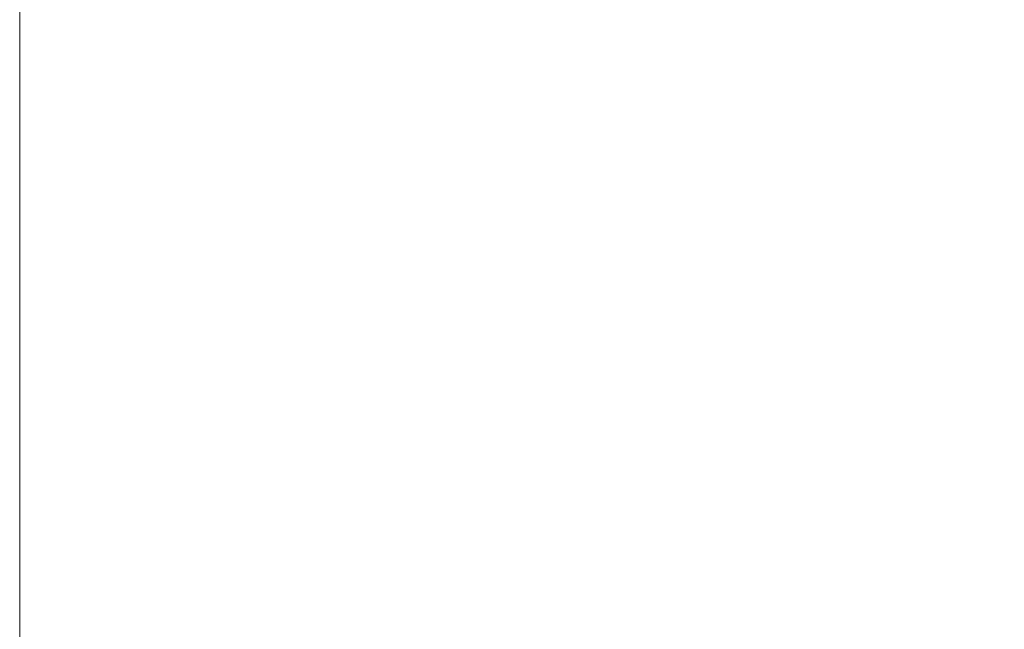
# Model space of a CAD drawing. Extents: x -24 to 2589, y -37 to 278.
# Tile 2 of 11: x -24 to 108, y 115 to 197. Entities that reach past the tile are written whole.
import ezdxf
from ezdxf.enums import TextEntityAlignment as Align

# ---------------------------------------------------------------- set-up
doc = ezdxf.new("R2010")
doc.units = 21
doc.header["$MEASUREMENT"] = 0
doc.layers.add('B_ANNO_NOPLOT', color=47, linetype='Continuous', lineweight=18, plot=False)
doc.layers.add('B_ANNO_TEXT', color=7, linetype='Continuous', lineweight=18)
doc.styles.add('Annotative', font='calibri.ttf', dxfattribs={"height": 0.0625})

# ---------------------------------------------------------------- blocks, each defined once
blk = doc.blocks.new('*U1517')
at = {"layer": 'B_ANNO_NOPLOT', "flags": 128}
blk.add_lwpolyline([(0, -1085.1956), (0, -770.1956), (404.9096, -770.1956), (404.9096, -786.6267), (472.5, -786.6267), (472.5, -1034.5711), (395.7134, -1034.5711), (395.7134, -1085.1956)], close=True, dxfattribs=at)
at = {"layer": 'B_ANNO_TEXT', "style": 'Annotative'}
for tag, p in [('DIM03', (87.8601, -958.3271)), ('DIM04', (103.2851, -958.3271))]:
    blk.add_attdef(tag, p, '', height=1.875, dxfattribs=at)
blk = doc.blocks.new('*U1583')
at = {"layer": 'B_ANNO_NOPLOT', "flags": 128}
blk.add_lwpolyline([(0, -2694.989), (0, -2379.989), (404.9096, -2379.989), (404.9096, -2396.4201), (472.5, -2396.4201), (472.5, -2644.3645), (395.7134, -2644.3645), (395.7134, -2694.989)], close=True, dxfattribs=at)
at = {"layer": 'B_ANNO_TEXT', "style": 'Annotative'}
for tag, p in [('BN43', (268.2477, -2439.7176)), ('BN42', (266.1928, -2448.5498)), ('BN41', (330.7596, -2450.2432))]:
    blk.add_attdef(tag, p, '', height=1.875, dxfattribs=at)
for tag, p in [('DIM01', (296.7933, -2521.1887)), ('DIM02', (308.7928, -2521.1887))]:
    blk.add_attdef(tag, text='', height=1.875, dxfattribs=at).set_placement(p, align=Align.MIDDLE)
blk = doc.blocks.new('INS_G82WDET_BASE')
at = {"layer": 'B_ANNO_NOPLOT', "flags": 128}
blk.add_lwpolyline([(0, -12), (0, 303), (404.91, 303), (404.91, 286.57), (472.5, 286.57), (472.5, 38.62), (395.71, 38.62), (395.71, -12)], close=True, dxfattribs=at)

msp = doc.modelspace()

# ---------------------------------------------------------------- block references
msp.add_blockref('*U1517', (-24.4, 1048.41))

# ---------------------------------------------------------------- next in the draw order: block references
msp.add_blockref('*U1583', (-24.4, 2658.2))

# ---------------------------------------------------------------- next in the draw order: block references
msp.add_blockref('INS_G82WDET_BASE', (-24.4, -24.79))

doc.saveas('drawing.dxf')
